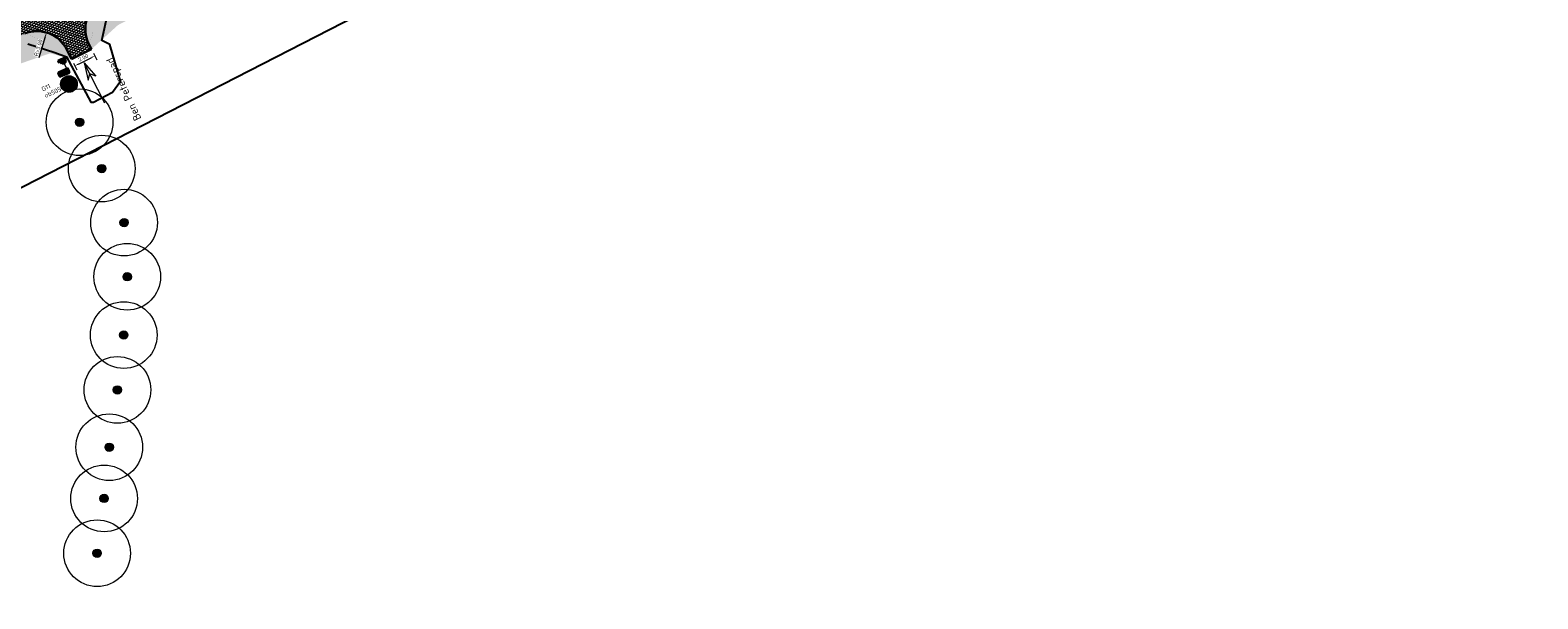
# Model space of a CAD drawing. Header units: metres. Extents: x 157685 to 160831, y 403691 to 406312.
# Tile 45 of 134: x 159238 to 159374, y 404289 to 404340. Entities that reach past the tile are written whole.
import ezdxf
from ezdxf.enums import TextEntityAlignment as Align

# ---------------------------------------------------------------- set-up
doc = ezdxf.new("R2010")
doc.units = ezdxf.units.M
doc.header["$PDMODE"] = 35
doc.linetypes.add('VW-1-3_STREEP', pattern=[4, 1, -3])
doc.linetypes.add('VW-30-270_STREEP', pattern=[3, 0.3, -2.7])
doc.layers.get('Defpoints').update_dxf_attribs({"color": 171})
for name, color, linetype, lineweight in [('B-WE-GR-BOOM-S', 90, 'Continuous', 25), ('B-WE-OG-TOPOGRAFIE-T35', 7, 'Continuous', 35), ('B-WE-OG-TOPOGRAFIE_INRIT-G', 10, 'Continuous', 18), ('N-WE-GR-GRAS-A', 62, 'Continuous', 18), ('N-WE-IE-AANPIJLING-G', 7, 'Continuous', 18), ('N-WE-IE-MEUBILAIR_WEGMEUBILAIR-S', 7, 'Continuous', 25), ('N-WE-VH-GESLOTENVERHARDING_ASFALT-A-200', 253, 'Continuous', 18), ('N-WE-VH-HALFVERHARDING_GESTABILISEERD GRAS-A-200', 190, 'Continuous', 18), ('N-WE-VH-KANTVERHARDING-G', 7, 'Continuous', 30), ('N-WE-VH-M', 7, 'Continuous', 18), ('N-WE-VH-VERHARDING_ASFALT-A', 252, 'Continuous', 18), ('N-WE-VW-MARKERING_LANGS_STREEP_13_010-G', 7, 'VW-1-3_STREEP', 13), ('N-WE-VW-MARKERING_LANGS_STREEP_30270_010-G', 7, 'VW-30-270_STREEP', 13), ('N-WE-VW-MARKERING_LANGS_STREEP_DOORGETROKKEN_010-G', 7, 'Continuous', 13), ('N-WE-VW-VERKEERSTEKEN_BORD-S', 1, 'Continuous', 25), ('N-WE-VW-VERKEERSTEKEN_BORD_G-S-500', 7, 'Continuous', 25), ('N-WE-VW-VERKEERSTEKEN_BORD_ONDERBORD-S-500', 7, 'Continuous', 25)]:
    doc.layers.add(name, color=color, linetype=linetype, lineweight=lineweight)
doc.styles.add('NLCS-ISO', font='NLCS-ISO.TTF')
doc.styles.add('NLCS-ISO-M200-T18', font='NLCS-ISO.TTF', dxfattribs={"height": 0.36})
doc.styles.add('NLCS-ISO-M200-T35', font='NLCS-ISO.TTF', dxfattribs={"height": 0.7})
doc.dimstyles.new('NLCS-M200-T18-PIJL_L2_H2', dxfattribs={"dimscale": 0.2, "dimtxt": 0.36, "dimasz": 1.8, "dimexe": 2, "dimexo": 2, "dimgap": 0.7, "dimtad": 1, "dimzin": 0, "dimdsep": 46, "dimtxsty": 'NLCS-ISO-M200-T18', "dimcen": 0, "dimdle": 2, "dimclrd": 256, "dimclre": 256, "dimclrt": 256, "dimazin": 0, "dimtfac": 1, "dimtofl": 0, "dimtmove": 0, "dimatfit": 3, "dimfxl": 2, "dimfxlon": 1, "dimtfill": 1, "dimtfillclr": 256, "dimtolj": 1, "dimtzin": 0, "dimlwd": -1, "dimlwe": -1, "dimarcsym": 0})
pattern_1 = [(0, (0, 0), (1, 1), [0.12, -0.8]), (45, (0.4, 0.2), (-0.113137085, 1.8667619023), [0.12, -0.8]), (30, (0.08, 0.12), (0.2274613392, 1.2860254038), [0.12, -0.8]), (15, (0.32, 0.48), (0.3856270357, 0.724494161), [0.12, -0.8]), (135, (0.16, 2), (-0.02828427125, -0.6505382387), [0.12, -0.8]), (150, (1.2, 0.4), (0.2156921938, -0.5864101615), [0.12, -0.8]), (165, (0.24, 0.04), (0.1434520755, -0.7010146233), [0.12, -0.8]), (85, (0.4, 0.4), (-0.8726773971, 1.0400164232), [0.12, -0.8]), (100, (0, 0), (-1.1121176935, 0.7787131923), [0.12, -0.8])]

# ---------------------------------------------------------------- blocks, each defined once
blk = doc.blocks.new('N-SVW-VERKEERSTEKEN_BORD_G11-SO')
at = {"true_color": 0x007dc8}
h = blk.add_hatch(color=152, dxfattribs=at)
h.dxf.hatch_style = 1
h.paths.add_polyline_path([(-2.68, 2.33), (-2.83, 2.46, 0.180494), (-3.75, 0, 0.414214), (0, -3.75), (0, -3.55, -0.414214), (-3.55, 0, -0.180494)])
at = {"true_color": 0xffffff}
h = blk.add_hatch(color=7, dxfattribs=at)
h.dxf.hatch_style = 1
h.paths.add_polyline_path([(-3.35, 0, -0.180494), (-2.53, 2.19), (-2.68, 2.33, 0.180494), (-3.55, 0, 0.414214), (0, -3.55), (0, -3.35, -0.414214)])
at = {"true_color": 0x007dc8}
h = blk.add_hatch(color=152, dxfattribs=at)
h.dxf.hatch_style = 1
h.paths.add_polyline_path([(3.35, 0, 1), (-3.35, 0, 1)])
h.paths.add_polyline_path([(0.12, -0.62), (-1.14, 0.77), (-1.25, 0.45, -0.427471), (-0.78, -1.01, -0.4733), (-2.38, -1.32, -0.794265), (-1.45, 0.53), (-1.08, 1.61, -0.334348), (-0.72, 1.88), (-0.4, 1.88), (-0.4, 1.66), (-0.68, 1.66, 0.345861), (-0.85, 1.55), (-0.98, 1.22), (0.85, 1.22), (0.95, 1.44), (0.64, 1.44, -1), (0.64, 1.66), (1.45, 1.66), (1.45, 1.44), (1.19, 1.44), (1.02, 1.05), (1.31, 0.48, -0.318009), (2.5, 0.17, -0.476174), (2.19, -1.44, -0.529348), (0.62, -0.62)], flags=16)
h.paths.add_polyline_path([(0.15, -0.32), (-1.04, 1), (0.75, 1)], flags=0)
h.paths.add_polyline_path([(0.35, -0.39), (0.9, 0.8), (1.11, 0.39, 0.234167), (0.62, -0.39)], flags=0)
h.paths.add_polyline_path([(-1.17, -1.15, -0.632638), (-2.54, -0.5, -0.479903), (-1.53, 0.31), (-1.81, -0.47, 1.053204), (-1.6, -0.54), (-1.33, 0.24, -0.542254)], flags=0)
h.paths.add_polyline_path([(0.85, -0.62), (1.7, -0.62, 0.566151), (1.79, -0.46), (1.41, 0.28, -0.564261), (2.51, -0.63, -0.396488), (1.6, -1.34, -0.350134)], flags=0)
h.paths.add_polyline_path([(0.85, -0.39, -0.216058), (1.22, 0.18), (1.52, -0.39)], flags=0)
h = blk.add_hatch(color=152, dxfattribs=at)
h.dxf.hatch_style = 1
h.paths.add_polyline_path([(3.36, 1.15), (3.55, 1.22, 0.577878), (-2.83, 2.46), (-2.68, 2.33, -0.577878)])
at = {"true_color": 0xffffff}
h = blk.add_hatch(color=7, dxfattribs=at)
h.dxf.hatch_style = 1
h.paths.add_polyline_path([(1.02, 1.05), (1.19, 1.44), (1.45, 1.44), (1.45, 1.66), (0.64, 1.66, 1), (0.64, 1.44), (0.95, 1.44), (0.85, 1.22), (-0.98, 1.22), (-0.85, 1.55, -0.345861), (-0.68, 1.66), (-0.4, 1.66), (-0.4, 1.88), (-0.72, 1.88, 0.334348), (-1.08, 1.61), (-1.45, 0.53, 0.794265), (-2.38, -1.32, 0.4733), (-0.78, -1.01, 0.427471), (-1.25, 0.45), (-1.14, 0.77), (0.12, -0.62), (0.62, -0.62, 0.529348), (2.19, -1.44, 0.476174), (2.5, 0.17, 0.318009), (1.31, 0.48)])
h.paths.add_polyline_path([(-1.04, 1), (0.75, 1), (0.15, -0.32)], flags=16)
h.paths.add_polyline_path([(-1.33, 0.24, -0.542254), (-1.17, -1.15, -0.632638), (-2.54, -0.5, -0.479903), (-1.53, 0.31), (-1.81, -0.47, 1.053204), (-1.6, -0.54)], flags=16)
h.paths.add_polyline_path([(0.9, 0.8), (1.11, 0.39, 0.234167), (0.62, -0.39), (0.35, -0.39)], flags=16)
h.paths.add_polyline_path([(1.22, 0.18), (1.52, -0.39), (0.85, -0.39, -0.216058)], flags=16)
h.paths.add_polyline_path([(0.85, -0.62), (1.7, -0.62, 0.566151), (1.79, -0.46), (1.41, 0.28, -0.564261), (2.51, -0.63, -0.396488), (1.6, -1.34, -0.350134)], flags=16)
h = blk.add_hatch(color=7, dxfattribs=at)
h.dxf.hatch_style = 1
h.paths.add_polyline_path([(-2.68, 2.33), (-2.53, 2.19, -0.577878), (3.17, 1.09), (3.36, 1.15, 0.577878)])
at = {"true_color": 0x007dc8}
h = blk.add_hatch(color=152, dxfattribs=at)
h.dxf.hatch_style = 1
h.paths.add_polyline_path([(-1.33, 0.24), (-1.6, -0.54, -1.053204), (-1.81, -0.47), (-1.53, 0.31, 0.479903), (-2.54, -0.5, 0.632638), (-1.17, -1.15, 0.542254)])
h = blk.add_hatch(color=152, dxfattribs=at)
h.dxf.hatch_style = 1
h.paths.add_polyline_path([(0.75, 1), (-1.04, 1), (0.15, -0.32)])
h = blk.add_hatch(color=152, dxfattribs=at)
h.dxf.hatch_style = 1
h.paths.add_polyline_path([(3.75, 0, 0.083022), (3.55, 1.22), (3.36, 1.15, -0.083022), (3.55, 0, -0.414214), (0, -3.55), (0, -3.75, 0.414214)])
at = {"true_color": 0xffffff}
h = blk.add_hatch(color=7, dxfattribs=at)
h.dxf.hatch_style = 1
h.paths.add_polyline_path([(3.36, 1.15), (3.17, 1.09, -0.083022), (3.35, 0, -0.414214), (0, -3.35), (0, -3.55, 0.414214), (3.55, 0, 0.083022)])
at = {"true_color": 0x007dc8}
h = blk.add_hatch(color=152, dxfattribs=at)
h.dxf.hatch_style = 1
h.paths.add_polyline_path([(1.11, 0.39), (0.9, 0.8), (0.35, -0.39), (0.62, -0.39, -0.234167)])
h = blk.add_hatch(color=152, dxfattribs=at)
h.dxf.hatch_style = 1
h.paths.add_polyline_path([(2.51, -0.63, 0.564261), (1.41, 0.28), (1.79, -0.46, -0.566151), (1.7, -0.62), (0.85, -0.62, 0.350134), (1.6, -1.34, 0.396488)])
h = blk.add_hatch(color=152, dxfattribs=at)
h.dxf.hatch_style = 1
h.paths.add_polyline_path([(1.22, 0.18, 0.216058), (0.85, -0.39), (1.52, -0.39)])
at = {"color": 7, "lineweight": 0, "true_color": 0xffffff}
for points in [[(1.02, 1.05), (1.19, 1.44), (1.45, 1.44), (1.45, 1.66), (0.64, 1.66, 1), (0.64, 1.44), (0.95, 1.44), (0.85, 1.22), (-0.98, 1.22), (-0.85, 1.55, -0.345861), (-0.68, 1.66), (-0.4, 1.66), (-0.4, 1.88), (-0.72, 1.88, 0.334348), (-1.08, 1.61), (-1.45, 0.53, 0.794265), (-2.38, -1.32, 0.4733), (-0.78, -1.01, 0.427471), (-1.25, 0.45), (-1.14, 0.77), (0.12, -0.62), (0.62, -0.62, 0.529348), (2.19, -1.44, 0.476174), (2.5, 0.17, 0.318009), (1.31, 0.48)], [(-1.33, 0.24, -0.542254), (-1.17, -1.15, -0.632638), (-2.54, -0.5, -0.479903), (-1.53, 0.31), (-1.81, -0.47, 1.053204), (-1.6, -0.54)], [(0.9, 0.8), (0.35, -0.39), (0.62, -0.39, -0.234167), (1.11, 0.39)], [(1.41, 0.28, -0.564261), (2.51, -0.63, -0.396488), (1.6, -1.34, -0.350134), (0.85, -0.62), (1.7, -0.62, 0.566151), (1.79, -0.46)], [(1.52, -0.39), (1.22, 0.18, 0.216058), (0.85, -0.39)]]:
    blk.add_lwpolyline(points, format="xyb", close=True, dxfattribs=at)
blk.add_lwpolyline([(0.75, 1), (-1.04, 1), (0.15, -0.32)], close=True, dxfattribs=at)
at = {"color": 152, "lineweight": 0, "true_color": 0x007dc8}
blk.add_circle((0, 0), 3.75, dxfattribs=at)
at = {"color": 7, "lineweight": 0, "true_color": 0xffffff}
for radius in [3.55, 3.35]:
    blk.add_circle((0, 0), radius, dxfattribs=at)
blk = doc.blocks.new('N-SVW-VERKEERSTEKEN_BORD_ONDERBORD_OB505-SO')
at = {"true_color": 0xffffff}
h = blk.add_hatch(color=7, dxfattribs=at)
h.dxf.hatch_style = 1
edge = h.paths.add_edge_path()
edge.add_line((-2.75, 0.52), (-2.75, -0.52))
edge.add_arc((-2.02, -0.52), 0.726, 180, 270)
edge.add_line((-2.02, -1.25), (2.02, -1.25))
edge.add_arc((2.02, -0.52), 0.726, 270, 360)
edge.add_line((2.75, -0.52), (2.75, 0.52))
edge.add_arc((2.02, 0.52), 0.726, 360, 450)
edge.add_line((2.02, 1.25), (-2.02, 1.25))
edge.add_arc((-2.02, 0.52), 0.726, 450, 540)
at = {"true_color": 0x191919}
h = blk.add_hatch(color=250, dxfattribs=at)
h.dxf.hatch_style = 1
edge = h.paths.add_edge_path()
edge.add_arc((-1.3, -1.04), 0.0706, 574.6849, 685.44885)
edge.add_line((-1.24, -1.08), (-0.61, -0.17))
edge.add_arc((-0.67, -0.13), 0.069, 325.38198, 466.98044)
edge.add_line((-0.69, -0.07), (-1.12, -0.17))
edge.add_line((-1.12, -0.17), (-1.12, 1.11))
edge.add_line((-1.12, 1.11), (-1.47, 1.11))
edge.add_line((-1.47, 1.11), (-1.47, -0.17))
edge.add_line((-1.47, -0.17), (-1.9, -0.07))
edge.add_arc((-1.92, -0.13), 0.0707, 436.79448, 570.84763)
edge.add_line((-1.98, -0.17), (-1.35, -1.08))
h = blk.add_hatch(color=250, dxfattribs=at)
h.dxf.hatch_style = 1
edge = h.paths.add_edge_path()
edge.add_arc((1.3, 1.04), 0.0706, 34.55115, 145.3151, ccw=False)
edge.add_line((1.35, 1.08), (1.98, 0.17))
edge.add_arc((1.92, 0.13), 0.069, 253.01956, 394.61802, ccw=False)
edge.add_line((1.9, 0.07), (1.47, 0.17))
edge.add_line((1.47, 0.17), (1.47, -1.11))
edge.add_line((1.47, -1.11), (1.12, -1.11))
edge.add_line((1.12, -1.11), (1.12, 0.17))
edge.add_line((1.12, 0.17), (0.69, 0.07))
edge.add_arc((0.67, 0.13), 0.0707, 149.15237, 283.20552, ccw=False)
edge.add_line((0.61, 0.17), (1.24, 1.08))
at = {"color": 250, "lineweight": 0, "true_color": 0x191919}
for points in [[(-2.75, 0.52), (-2.75, -0.52, 0.414214), (-2.02, -1.25), (2.02, -1.25, 0.414214), (2.75, -0.52), (2.75, 0.52, 0.414214), (2.02, 1.25), (-2.02, 1.25, 0.414214)], [(-1.47, 1.11), (-1.47, -0.17), (-1.9, -0.07, 0.662219), (-1.98, -0.17), (-1.35, -1.08, 0.524067), (-1.24, -1.08), (-0.61, -0.17, 0.710653), (-0.69, -0.07), (-1.12, -0.17), (-1.12, 1.11)], [(1.12, -1.11), (1.12, 0.17), (0.69, 0.07, -0.662219), (0.61, 0.17), (1.24, 1.08, -0.524067), (1.35, 1.08), (1.98, 0.17, -0.710653), (1.9, 0.07), (1.47, 0.17), (1.47, -1.11)]]:
    blk.add_lwpolyline(points, format="xyb", close=True, dxfattribs=at)
blk = doc.blocks.new('inrit')
at = {"linetype": 'Continuous'}
for p, q in [((0, 0), (4.06, 0)), ((4.06, 0), (2.53, 0.38)), ((2.53, 0.38), (2.97, 0)), ((4.06, 0), (2.53, -0.38)), ((2.53, -0.38), (2.97, 0))]:
    blk.add_line(p, q, dxfattribs=at)
blk = doc.blocks.new('verkeersbord richting')
h = blk.add_hatch(color=256)
edge = h.paths.add_edge_path()
edge.add_arc((0, 0), 0.714, -540, -180)
h.paths.add_polyline_path([(-2.14, 1.43), (-2.14, 0.71), (2.14, 0.71), (2.14, 1.43)])
blk.add_lwpolyline([(-2.14, 1.43), (-2.14, 0.71), (2.14, 0.71), (2.14, 1.43)], close=True)
blk.add_circle((0, 0), 0.714)
blk = doc.blocks.new('SIE-WEG_VERKEERSBORD_PAAL-SO')
blk.add_line((-0.3, 0), (0.3, 0))
for radius in [0.2, 0.0745]:
    blk.add_circle((0, 0), radius)
at = {"style": 'NLCS-ISO'}
blk.add_attdef('VERKEERSBORD', (0.2, 0.2), '', height=0.4, dxfattribs=at)
blk = doc.blocks.new('*D826')
at = {"layer": 'N-WE-VH-M', "transparency": 16777216}
for p, q in [((159243.65, 404337.69), (159243.95, 404337.09)), ((159241.86, 404336.8), (159242.16, 404336.19)), ((159242.31, 404336.71), (159243.45, 404337.28))]:
    blk.add_line(p, q, dxfattribs=at)
for points in [[(159242.28, 404336.77), (159242.33, 404336.66), (159241.98, 404336.55)], [(159243.43, 404337.34), (159243.48, 404337.23), (159243.78, 404337.44)]]:
    blk.add_solid(points, dxfattribs=at)
at = {"layer": 'N-WE-VH-M', "transparency": 16777216, "insert": (159242.74, 404337.28), "char_height": 0.36, "attachment_point": 5, "rotation": 26.4701, "style": 'NLCS-ISO-M200-T18', "bg_fill": 3, "box_fill_scale": 1.1, "bg_fill_color": 256, "bg_fill_true_color": 13158600, "bg_fill_transparency": 0}
blk.add_mtext('\\A1;2.00', dxfattribs=at)
at = {"layer": 'Defpoints', "color": 0, "transparency": 16777216}
for p in [(159243.48, 404338.04), (159241.69, 404337.15), (159243.78, 404337.44)]:
    blk.add_point(p, dxfattribs=at)
blk = doc.blocks.new('*D830')
at = {"layer": 'N-WE-VH-M', "transparency": 16777216}
blk.add_line((159238.76, 404337.3), (159239.33, 404339.19), dxfattribs=at)
at = {"layer": 'N-WE-VH-M', "transparency": 16777216, "insert": (159238.69, 404338.17), "char_height": 0.36, "attachment_point": 5, "rotation": 73.3056, "style": 'NLCS-ISO-M200-T18', "bg_fill": 3, "box_fill_scale": 1.1, "bg_fill_color": 256, "bg_fill_true_color": 13158600, "bg_fill_transparency": 0}
blk.add_mtext('\\A1;R=3.00', dxfattribs=at)
at = {"layer": 'Defpoints', "color": 0, "transparency": 16777216}
for p in [(159239.43, 404339.54), (159238.57, 404336.66)]:
    blk.add_point(p, dxfattribs=at)
at = {"layer": 'N-WE-VH-M', "transparency": 16777216}
blk.add_solid([(159239.27, 404339.21), (159239.38, 404339.18), (159239.43, 404339.54)], dxfattribs=at)
blk = doc.blocks.new('SGR-BOOM_GBKN-SO')
at = {"linetype": 'ByBlock', "lineweight": 18}
h = blk.add_hatch(color=0, dxfattribs=at)
h.dxf.hatch_style = 1
edge = h.paths.add_edge_path()
edge.add_arc((0, 0), 0.25, 0, 360)
at = {"color": 0, "linetype": 'ByBlock', "lineweight": 18}
for radius in [2, 0.25]:
    blk.add_circle((0, 0), radius, dxfattribs=at)
at = {"color": 0, "linetype": 'ByBlock', "lineweight": 18, "style": 'NLCS-ISO'}
blk.add_attdef('SOORT', (2.5, 0), '', height=1.5, dxfattribs=at)

msp = doc.modelspace()

# ---------------------------------------------------------------- hatches: boundary and pattern name
at = {"layer": 'N-WE-GR-GRAS-A'}
h = msp.add_hatch(dxfattribs=at)
h.set_pattern_fill('AGR-GRAS_01-SO', color=256, scale=0.04, pattern_type=2)
h.set_pattern_definition(pattern_1)
edge = h.paths.add_edge_path()
edge.add_line((159486.098, 404559.604), (159489.288, 404563.595))
edge.add_line((159489.288, 404563.595), (159488.958, 404566.748))
edge.add_line((159488.958, 404566.748), (159488.432, 404567.169))
edge.add_line((159488.432, 404567.169), (159486.506, 404565.401))
edge.add_line((159486.506, 404565.401), (159484.934, 404563.096))
edge.add_line((159484.934, 404563.096), (159477.075, 404553.224))
edge.add_line((159477.075, 404553.224), (159455.825, 404526.936))
edge.add_line((159455.825, 404526.936), (159443.059, 404512.008))
edge.add_line((159443.059, 404512.008), (159433.762, 404501.283))
edge.add_line((159433.762, 404501.283), (159415.769, 404480.974))
edge.add_line((159415.769, 404480.974), (159403.496, 404467.695))
edge.add_line((159403.496, 404467.695), (159387.043, 404450.276))
edge.add_line((159387.043, 404450.276), (159373.784, 404436.121))
edge.add_line((159373.784, 404436.121), (159366.096, 404428.131))
edge.add_line((159366.096, 404428.131), (159359.25, 404421.795))
edge.add_line((159359.25, 404421.795), (159355.801, 404419.167))
edge.add_line((159355.801, 404419.167), (159352.68, 404417.098))
edge.add_line((159352.68, 404417.098), (159350.868, 404416.587))
edge.add_line((159350.868, 404416.587), (159349.917, 404416.656))
edge.add_line((159349.917, 404416.656), (159349.766, 404416.824))
edge.add_line((159349.766, 404416.824), (159349.405, 404417.398))
edge.add_line((159349.405, 404417.398), (159349.351, 404417.881))
edge.add_line((159349.351, 404417.881), (159343.21, 404414.61))
edge.add_line((159343.21, 404414.61), (159337.3, 404408.5))
edge.add_line((159337.3, 404408.5), (159326.422, 404403.247))
edge.add_line((159326.422, 404403.247), (159327.018, 404402.011))
edge.add_line((159327.018, 404402.011), (159324.445, 404400.736))
edge.add_line((159324.445, 404400.736), (159308.778, 404392.981))
edge.add_line((159308.778, 404392.981), (159290.525, 404383.947))
edge.add_line((159290.525, 404383.947), (159289.307, 404386.409))
edge.add_line((159289.307, 404386.409), (159284.765, 404383.811))
edge.add_line((159284.765, 404383.811), (159284.817, 404383.72))
edge.add_line((159284.817, 404383.72), (159285.919, 404381.793))
edge.add_line((159285.919, 404381.793), (159276.665, 404376.505))
edge.add_line((159276.665, 404376.505), (159275.513, 404378.52))
edge.add_line((159275.513, 404378.52), (159271.19, 404376.593))
edge.add_line((159271.19, 404376.593), (159272.941, 404374.175))
edge.add_line((159272.941, 404374.175), (159260.6, 404367.222))
edge.add_line((159260.6, 404367.222), (159251.163, 404362.441))
edge.add_line((159251.163, 404362.441), (159239.791, 404356.916))
edge.add_line((159239.791, 404356.916), (159232.37, 404353.34))
edge.add_line((159232.37, 404353.34), (159227.51, 404351.589))
edge.add_line((159227.51, 404351.589), (159220.223, 404348.964))
edge.add_line((159220.223, 404348.964), (159211.669, 404345.882))
edge.add_line((159211.669, 404345.882), (159209.322, 404345.162))
edge.add_line((159209.322, 404345.162), (159195.779, 404341.212))
edge.add_line((159195.779, 404341.212), (159186.742, 404338.577))
edge.add_line((159186.742, 404338.577), (159182.246, 404337.266))
edge.add_line((159182.246, 404337.266), (159176.485, 404336.512))
edge.add_line((159176.485, 404336.512), (159172.886, 404336.249))
edge.add_line((159172.886, 404336.249), (159167.721, 404336.148))
edge.add_line((159167.721, 404336.148), (159163.338, 404336.317))
edge.add_line((159163.338, 404336.317), (159160.893, 404336.513))
edge.add_line((159160.893, 404336.513), (159157.882, 404336.856))
edge.add_line((159157.882, 404336.856), (159154.556, 404337.367))
edge.add_line((159154.556, 404337.367), (159150.716, 404338.132))
edge.add_line((159150.716, 404338.132), (159150.967, 404339.634))
edge.add_line((159150.967, 404339.634), (159146.675, 404341.561))
edge.add_line((159146.675, 404341.561), (159145.643, 404339.641))
edge.add_line((159145.643, 404339.641), (159135.045, 404343.081))
edge.add_line((159135.045, 404343.081), (159121.019, 404347.633))
edge.add_line((159121.019, 404347.633), (159104.62, 404353.009))
edge.add_line((159104.62, 404353.009), (159078.836, 404361.539))
edge.add_line((159078.836, 404361.539), (159065.386, 404366.027))
edge.add_line((159065.386, 404366.027), (159066.283, 404368.19))
edge.add_line((159066.283, 404368.19), (159061.087, 404370.067))
edge.add_line((159061.087, 404370.067), (159060.435, 404368.22))
edge.add_line((159060.435, 404368.22), (159052.847, 404370.648))
edge.add_line((159052.847, 404370.648), (159037.53, 404375.549))
edge.add_line((159037.53, 404375.549), (159036.77, 404377.3))
edge.add_line((159036.77, 404377.3), (159035.894, 404374.655))
edge.add_line((159035.894, 404374.655), (159036.497, 404373.455))
edge.add_line((159036.497, 404373.455), (159141.165, 404338.777))
edge.add_arc((159168.463, 404421.173), 86.8, 251.66952, 286.95703)
edge.add_line((159193.779, 404338.147), (159205.379, 404341.684))
edge.add_arc((159133.399, 404577.754), 246.8, 286.95703, 297.12313)
edge.add_line((159245.916, 404358.095), (159333.7, 404403.061))
edge.add_arc((159259.934, 404547.067), 161.8, 297.12313, 316.74319)
edge.add_line((159377.772, 404436.191), (159378.875, 404437.364))
edge.add_line((159378.875, 404437.364), (159378.948, 404437.295))
edge.add_line((159378.948, 404437.295), (159393.863, 404453.147))
edge.add_arc((158121.615, 405650.244), 1746.9, 316.743186, 319.890726)
edge.add_line((159457.674, 404524.808), (159457.597, 404524.873))
edge.add_arc((158121.615, 405650.244), 1746.8, 319.890726, 321.364428)
h = msp.add_hatch(dxfattribs=at)
h.set_pattern_fill('AGR-GRAS_01-SO', color=256, scale=0.04, pattern_type=2)
h.set_pattern_definition(pattern_1)
h.paths.add_polyline_path([(159253.533, 404344.156), (159259.463, 404347.173), (159265.754, 404350.712), (159267.563, 404350.422), (159268.474, 404356.841), (159268.2, 404357.375, 0.0729218), (159261.086, 404352.36, -0.0732169), (159253.106, 404346.742), (159249.033, 404344.687, -0.0080971), (159244.661, 404342.57, 0.4245911), (159243.25, 404338.49), (159243.476, 404338.045), (159245.857, 404340.209)])
h.paths.add_polyline_path([(159228.247, 404333.68), (159236.465, 404336.534), (159239.749, 404337.674), (159241.685, 404337.153), (159241.244, 404338.023, 0.3887559), (159237.45, 404339.447, -0.0210577), (159225.545, 404335.232), (159184.419, 404322.589), (159186.36, 404320.048), (159187.711, 404321.228), (159195.14, 404323.467), (159204.16, 404326.186), (159209.743, 404327.869), (159214.262, 404329.232), (159221.321, 404331.359)])
edge = h.paths.add_edge_path()
edge.add_line((159453.445, 404495.147), (159451.209, 404497.081))
edge.add_arc((158612.82, 405209.193), 1100, 316.136056, 319.656067, ccw=False)
edge.add_line((159405.906, 404446.95), (159372.03, 404411.704))
edge.add_arc((159321.561, 404460.21), 70, 292.17364, 316.13606, ccw=False)
edge.add_line((159347.98, 404395.387), (159345.914, 404394.545))
edge.add_line((159345.914, 404394.545), (159346.042, 404393.777))
edge.add_line((159346.042, 404393.777), (159351.07, 404395.806))
edge.add_line((159351.07, 404395.806), (159353.704, 404393.907))
edge.add_line((159353.704, 404393.907), (159360.07, 404392.25))
edge.add_line((159360.07, 404392.25), (159365.037, 404399.155))
edge.add_line((159365.037, 404399.155), (159366.626, 404398.012))
edge.add_line((159366.626, 404398.012), (159368.748, 404401.274))
edge.add_line((159368.748, 404401.274), (159366.86, 404403.08))
edge.add_line((159366.86, 404403.08), (159371.951, 404408.411))
edge.add_line((159371.951, 404408.411), (159381.978, 404418.912))
edge.add_line((159381.978, 404418.912), (159401.342, 404439.191))
edge.add_line((159401.342, 404439.191), (159412.236, 404450.599))
edge.add_line((159412.236, 404450.599), (159421.204, 404460.112))
edge.add_line((159421.204, 404460.112), (159430.923, 404471.016))
edge.add_line((159430.923, 404471.016), (159440.227, 404481.453))
edge.add_line((159440.227, 404481.453), (159451.41, 404494))
edge.add_line((159451.41, 404494), (159453.445, 404495.147))
h = msp.add_hatch(dxfattribs=at)
h.set_pattern_fill('AGR-GRAS_01-SO', color=256, scale=0.04, pattern_type=2)
h.set_pattern_definition(pattern_1)
edge = h.paths.add_edge_path()
edge.add_line((159237.655, 404343.312), (159236.65, 404345.522))
edge.add_line((159236.65, 404345.522), (159235.85, 404346.207))
edge.add_arc((159294.441, 404196.145), 161.094, 111.32778, 114.43255)
edge.add_arc((159114.134, 404630.282), 309.128, 285.78298, 291.57541, ccw=False)
edge.add_line((159198.215, 404332.809), (159198.397, 404330.548))
edge.add_arc((156967.095, 411615.197), 7618.715, 287.0299269, 287.2576838)
edge.add_arc((159181.471, 404478.61), 146.5, 288.2446, 292.55113)
edge = h.paths.add_edge_path()
edge.add_line((159240.51, 404347.277), (159241.547, 404344.995))
edge.add_arc((159181.471, 404478.61), 146.5, 294.20973, 296.77016)
edge.add_line((159247.456, 404347.812), (159251.53, 404349.867))
edge.add_arc((159238.017, 404376.652), 30, 296.77016, 309.04125)
edge.add_line((159256.914, 404353.351), (159256.221, 404356.183))
edge.add_line((159256.221, 404356.183), (159248.834, 404352.398))
edge.add_arc((159133.396, 404577.759), 253.206, 295.00551, 297.12307, ccw=False)
edge.add_line((159240.428, 404348.287), (159240.51, 404347.277))
at = {"layer": 'N-WE-VH-GESLOTENVERHARDING_ASFALT-A-200', "true_color": 0xcf7363}
h = msp.add_hatch(dxfattribs=at)
h.set_pattern_fill('AVH-ASFALT-SO', color=23, scale=0.2, angle=90, pattern_type=2)
h.set_pattern_definition([(162.003315, (158890.04187, 404357.82602), (-0.061792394, -0.19021488), []), (222.003315, (158890.04187, 404357.82602), (0.13383472, -0.14862122), [])])
edge = h.paths.add_edge_path()
edge.add_line((159253.106, 404346.742), (159251.53, 404349.867))
edge.add_line((159251.53, 404349.867), (159247.456, 404347.812))
edge.add_arc((159181.471, 404478.61), 146.5, 287.08726, 296.77016, ccw=False)
edge.add_line((159224.517, 404338.577), (159183.351, 404325.923))
edge.add_arc((159166.75, 404379.929), 56.5, 251.76502, 287.08726, ccw=False)
edge.add_line((159149.07, 404326.266), (159006.927, 404373.097))
edge.add_arc((158977.67, 404284.292), 93.5, 71.76502, 102.00331)
edge.add_line((158958.225, 404375.748), (158896.134, 404362.546))
edge.add_line((158896.134, 404362.546), (158896.09, 404358.959))
edge.add_line((158896.09, 404358.959), (158958.953, 404372.324))
edge.add_arc((158977.67, 404284.292), 90, 71.76502, 102.00331, ccw=False)
edge.add_line((159005.832, 404369.772), (159147.975, 404322.942))
edge.add_arc((159166.75, 404379.929), 60, 251.76502, 287.08726)
edge.add_line((159184.38, 404322.577), (159225.545, 404335.232))
edge.add_arc((159181.471, 404478.61), 150, 287.08726, 291.91262)
edge.add_arc((159238.569, 404336.664), 3, 26.93708, 111.91262, ccw=False)
edge.add_line((159241.244, 404338.023), (159241.685, 404337.153))
edge.add_line((159241.685, 404337.153), (159243.476, 404338.045))
edge.add_line((159243.476, 404338.045), (159243.25, 404338.49))
edge.add_arc((159245.924, 404339.849), 3, 114.91449, 206.93708, ccw=False)
edge.add_arc((159181.471, 404478.61), 150, 294.91449, 296.77016)
edge.add_line((159249.033, 404344.687), (159253.106, 404346.742))
edge = h.paths.add_edge_path()
edge.add_line((159369.507, 404414.129), (159372.03, 404411.704))
edge.add_line((159372.03, 404411.704), (159405.906, 404446.95))
edge.add_arc((158612.82, 405209.193), 1100, 316.136056, 320.307048)
edge.add_line((159459.246, 404506.653), (159509.125, 404566.747))
edge.add_arc((159085.912, 404918.017), 550, 320.30705, 331.31389)
edge.add_line((159568.406, 404654.011), (159565.031, 404655.135))
edge.add_arc((159085.912, 404918.017), 546.5, 320.30705, 331.24746, ccw=False)
edge.add_line((159506.431, 404568.982), (159456.553, 404508.888))
edge.add_arc((158612.82, 405209.193), 1096.5, 316.136056, 320.307048, ccw=False)
edge.add_line((159403.383, 404449.375), (159369.507, 404414.129))
at = {"layer": 'N-WE-VH-HALFVERHARDING_GESTABILISEERD GRAS-A-200'}
h = msp.add_hatch(dxfattribs=at)
h.set_pattern_fill('AVH-GRAS_GESTABILISEERD-SO', color=256, scale=0.2, pattern_type=2)
h.set_pattern_definition([(0, (0, 0), (0.1875, 0.1875), [0.1875, -0.1875]), (90, (0.09375, 0.09375), (-0.1875, 0.1875), [0.1875, -0.1875])])
edge = h.paths.add_edge_path()
edge.add_line((159246.235, 404357.472), (159332.904, 404401.867))
edge.add_line((159332.904, 404401.867), (159332.912, 404402.657))
edge.add_line((159332.912, 404402.657), (159245.916, 404358.095))
edge.add_arc((159133.399, 404577.754), 246.8, 286.95703, 297.12313, ccw=False)
edge.add_line((159205.379, 404341.684), (159198.922, 404339.715))
edge.add_line((159198.922, 404339.715), (159193.779, 404338.147))
edge.add_arc((159168.463, 404421.173), 86.8, 284.29798, 286.95703, ccw=False)
edge.add_line((159189.9, 404337.062), (159189.864, 404336.33))
edge.add_arc((159168.463, 404421.173), 87.5, 284.1571, 286.95703)
edge.add_line((159193.983, 404337.477), (159199.127, 404339.045))
edge.add_line((159199.127, 404339.045), (159205.583, 404341.014))
edge.add_arc((159133.399, 404577.754), 247.5, 286.95703, 297.12313)
edge = h.paths.add_edge_path()
edge.add_line((159235.93, 404346.242), (159235, 404346.597))
edge.add_arc((159133.399, 404577.754), 252.5, 286.95703, 293.72715, ccw=False)
edge.add_line((159207.041, 404336.232), (159200.585, 404334.263))
edge.add_line((159200.585, 404334.263), (159195.441, 404332.694))
edge.add_arc((159168.463, 404421.173), 92.5, 283.1836, 286.95703, ccw=False)
edge.add_arc((159168.094, 404422.874), 94.241, 279.5039, 283.16636, ccw=False)
edge.add_line((159183.654, 404329.927), (159183.053, 404329.122))
edge.add_arc((159168.463, 404421.173), 93.2, 279.00619, 283.07412)
edge.add_arc((159168.463, 404421.173), 93.2, 283.07412, 286.95703)
edge.add_line((159195.645, 404332.025), (159207.246, 404335.562))
edge.add_arc((159133.396, 404577.759), 253.206, 286.95729, 293.88759)
edge = h.paths.add_edge_path()
edge.add_line((159301.422, 404379.336), (159301.102, 404379.959))
edge.add_line((159301.102, 404379.959), (159248.515, 404353.021))
edge.add_arc((159133.399, 404577.754), 252.5, 295.16635, 297.12313, ccw=False)
edge.add_line((159240.774, 404349.222), (159240.428, 404348.287))
edge.add_arc((159133.396, 404577.759), 253.206, 295.00551, 297.12307)
edge.add_line((159248.834, 404352.398), (159301.422, 404379.336))
h.paths.add_polyline_path([(159306.656, 404382.804), (159306.975, 404382.181), (159332.841, 404395.43), (159332.849, 404396.221)])
at = {"layer": 'N-WE-VH-VERHARDING_ASFALT-A'}
h = msp.add_hatch(dxfattribs=at)
h.set_pattern_fill('AVH-ASFALT', color=256, scale=0.2, angle=90, pattern_type=2)
h.set_pattern_definition([(355.606926, (158844.5507, 404349.5947), (0.0153197, 0.1994124), []), (55.606926, (158844.5507, 404349.5947), (-0.16503636, 0.11297345), [])])
h.paths.add_polyline_path([(159005.394, 404383.022, 0.0891812), (158976.49, 404387.155, 0.0434375), (158962.29, 404385.404), (158896.245, 404371.362), (158896.181, 404366.237), (158963.33, 404380.514, -0.1331345), (159003.821, 404378.276), (159139.372, 404333.367, 0.1551992), (159195.441, 404332.694), (159200.585, 404334.263), (159207.041, 404336.232, 0.0443871), (159248.515, 404353.021), (159313.372, 404386.244), (159311.956, 404391.136), (159246.235, 404357.472, -0.0443871), (159205.583, 404341.014), (159199.127, 404339.045), (159193.983, 404337.477, -0.1551992), (159140.945, 404338.113)])

# ---------------------------------------------------------------- linework, layer by layer
at = {"layer": 'Defpoints'}
msp.add_lwpolyline([(159178.567, 404295.612), (159351.212, 404384.054), (159327.542, 404430.26), (159154.897, 404341.818)], close=True, dxfattribs=at)
msp.add_lwpolyline([(159237.733, 404338.537), (159240.176, 404337.753), (159241.217, 404337.365), (159243.432, 404333.267), (159243.66, 404333.268), (159245.376, 404334.166), (159246.074, 404335.152), (159245.13, 404338.47), (159244.408, 404338.814), (159244.977, 404341.42)], dxfattribs=at)
at = {"layer": 'N-WE-IE-AANPIJLING-G', "flags": 128}
msp.add_lwpolyline([(159241.314, 404336.162), (159240.943, 404336.917)], dxfattribs=at)
at = {"layer": 'N-WE-VH-KANTVERHARDING-G'}
for points in [[(159773.681, 404953.519), (159745.961, 404929.463, 0.0430369), (159721.618, 404904.36), (159704.464, 404883.321, 0.0473389), (159620.079, 404757.128), (159566.866, 404658.507, -0.0495331), (159506.431, 404568.982), (159456.553, 404508.888, -0.0182014), (159403.383, 404449.375), (159369.507, 404414.129, -0.1049384), (159346.659, 404398.628), (159321.392, 404388.33, 0.0215996), (159317.193, 404386.403), (159266.471, 404360.422, 0.0716687), (159258.676, 404354.898, -0.0732169), (159251.53, 404349.867), (159247.456, 404347.812, -0.0422748), (159224.517, 404338.577), (159183.351, 404325.923, -0.1553544), (159149.07, 404326.266), (159006.927, 404373.097, 0.1327104)], [(159200.585, 404334.263), (159207.041, 404336.232, 0.0443871), (159248.515, 404353.021), (159336.298, 404397.987, 0.0858184), (159381.923, 404432.285), (159385.661, 404436.257)]]:
    msp.add_lwpolyline(points, format="xyb", dxfattribs=at)
for points in [[(159241.685, 404337.153), (159241.244, 404338.023)], [(159243.476, 404338.045), (159241.685, 404337.153)], [(159243.476, 404338.045), (159243.25, 404338.49)]]:
    msp.add_lwpolyline(points, dxfattribs=at)
for centre, start, end in [((159245.924, 404339.849), 114.91449, 206.93708), ((159238.569, 404336.664), 26.93708, 111.91262)]:
    msp.add_arc(centre, 3, start, end, dxfattribs=at)
at = {"layer": 'N-WE-VW-MARKERING_LANGS_STREEP_13_010-G', "const_width": 0.1, "flags": 128}
msp.add_lwpolyline([(159777.546, 404962.696), (159746.739, 404935.479, 0.0476217), (159708.077, 404894.143), (159692.585, 404874.052, 0.0407886), (159608.589, 404744.521), (159563.693, 404661.108, -0.0451685), (159513.763, 404585.567), (159490.316, 404556.232, -0.0201667), (159397.723, 404449.515), (159385.442, 404436.463), (159381.704, 404432.49, -0.0858184), (159336.162, 404398.254), (159248.378, 404353.289, -0.0442577), (159207.079, 404336.557), (159195.354, 404332.981, -0.1551992), (159139.467, 404333.651), (159003.916, 404378.561, 0.1331345), (158963.268, 404380.807), (158888.773, 404364.968, 0.0594268), (158844.421, 404349.865), (158801.658, 404329.37)], format="xyb", dxfattribs=at)
at = {"layer": 'N-WE-VW-MARKERING_LANGS_STREEP_30270_010-G', "const_width": 0.1, "flags": 128}
msp.add_lwpolyline([(159792.987, 404962.746, -0.0994044), (159785.597, 404958.419), (159783.624, 404957.741, 0.0961174), (159776.447, 404953.601), (159774.345, 404951.778), (159747.108, 404928.141, 0.0430369), (159722.974, 404903.255), (159705.82, 404882.215, 0.0473389), (159621.619, 404756.297), (159568.406, 404657.676, -0.0495331), (159507.778, 404567.864), (159457.899, 404507.77, -0.0182014), (159404.644, 404448.163), (159370.769, 404412.916, -0.1049384), (159347.32, 404397.007), (159322.053, 404386.71, 0.0215996), (159317.991, 404384.846), (159267.269, 404358.864, 0.0716687), (159259.881, 404353.629, -0.0732169), (159252.318, 404348.305), (159248.244, 404346.25, -0.0422748), (159225.031, 404336.904), (159183.865, 404324.25, -0.1553544), (159148.523, 404324.604), (159006.38, 404371.435, 0.1327104), (158958.589, 404374.036), (158889.709, 404359.391, 0.0607831), (158843.489, 404343.512), (158697.828, 404272.731, 0.2964777), (158667.884, 404223.004), (158671.6, 404115.088), (158672.048, 404104.097)], format="xyb", dxfattribs=at)
at = {"layer": 'N-WE-VW-MARKERING_LANGS_STREEP_DOORGETROKKEN_010-G', "const_width": 0.1, "flags": 128}
msp.add_lwpolyline([(159773.78, 404953.405), (159746.059, 404929.35, 0.0430369), (159721.734, 404904.266), (159704.58, 404883.226, 0.0473389), (159620.211, 404757.057), (159566.998, 404658.436, -0.0495331), (159506.547, 404568.886), (159456.668, 404508.792, -0.0182014), (159403.491, 404449.271), (159369.615, 404414.025, -0.1049384), (159346.716, 404398.489), (159321.449, 404388.191, 0.0215996), (159317.262, 404386.27), (159266.54, 404360.288, 0.0716687), (159258.779, 404354.789, -0.0732169), (159251.597, 404349.733), (159247.524, 404347.678, -0.0422748), (159224.561, 404338.434), (159183.395, 404325.78, -0.1553544), (159149.023, 404326.124), (159006.88, 404372.954, 0.1327104)], format="xyb", dxfattribs=at)

# ---------------------------------------------------------------- block references
at = {"layer": 'B-WE-GR-BOOM-S', "xscale": 1.5, "yscale": 1.5, "zscale": 1.5}
for p in [(159242.408, 404331.473), (159244.403, 404327.301), (159246.413, 404322.437), (159246.691, 404317.568), (159246.383, 404312.32), (159245.808, 404307.386), (159245.077, 404302.228), (159244.614, 404297.614), (159243.986, 404292.682)]:
    msp.add_blockref('SGR-BOOM_GBKN-SO', p, dxfattribs=at)
at = {"layer": 'B-WE-OG-TOPOGRAFIE_INRIT-G', "rotation": 117.2317915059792}
msp.add_blockref('inrit', (159244.677, 404333.196, -8.088), dxfattribs=at)
at = {"layer": 'N-WE-IE-MEUBILAIR_WEGMEUBILAIR-S'}
ref = msp.add_blockref('SIE-WEG_VERKEERSBORD_PAAL-SO', (159240.943, 404336.917), dxfattribs=dict(at, rotation=25))
ref.add_attrib('VERKEERSBORD', 'G11', (159239.09, 404334.235), dxfattribs={"layer": '0', "height": 0.4, "rotation": 25, "style": 'NLCS-ISO'})
ref = msp.add_blockref('SIE-WEG_VERKEERSBORD_PAAL-SO', (159240.943, 404336.917), dxfattribs=dict(at, rotation=25))
ref.add_attrib('VERKEERSBORD', 'ob505', (159239.353, 404333.648), dxfattribs={"layer": '0', "height": 0.4, "rotation": 25, "style": 'NLCS-ISO'})
at = {"layer": 'N-WE-VW-VERKEERSTEKEN_BORD-S', "xscale": 0.2000000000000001, "yscale": 0.2000000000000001, "zscale": 0.2000000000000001, "rotation": 25.66613974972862}
msp.add_blockref('verkeersbord richting', (159240.943, 404336.917), dxfattribs=at)
at = {"layer": 'N-WE-VW-VERKEERSTEKEN_BORD_G-S-500', "xscale": 0.2, "yscale": 0.2, "zscale": 0.2, "rotation": 204.4001979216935}
msp.add_blockref('N-SVW-VERKEERSTEKEN_BORD_G11-SO', (159241.452, 404334.907), dxfattribs=at)
at = {"layer": 'N-WE-VW-VERKEERSTEKEN_BORD_ONDERBORD-S-500', "xscale": 0.2, "yscale": 0.2, "zscale": 0.2, "rotation": 23.44105818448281}
msp.add_blockref('N-SVW-VERKEERSTEKEN_BORD_ONDERBORD_OB505-SO', (159240.989, 404335.937), dxfattribs=at)

# ---------------------------------------------------------------- texts
at = {"layer": 'B-WE-OG-TOPOGRAFIE-T35', "style": 'NLCS-ISO-M200-T35'}
msp.add_text('Ben Peterspad', height=0.7, rotation=115.02739, dxfattribs=at).set_placement((159246.465, 404334.49), align=Align.MIDDLE)

# ---------------------------------------------------------------- next in the draw order: dimensions: what is measured, and where the dimension line sits
at = {"layer": 'N-WE-VH-M'}
dim = msp.add_radius_dim(center=(159238.569, 404336.664), mpoint=(159239.431, 404339.537), dimstyle='NLCS-M200-T18-PIJL_L2_H2', override={"dimpost": 'R=<>'}, dxfattribs=at)
dim.commit()
dim.dimension.update_dxf_attribs({"geometry": '*D830', "text_midpoint": (159238.993, 404338.076), "dimtype": 164})
dim = msp.add_aligned_dim(p1=(159241.685, 404337.153), p2=(159243.476, 404338.045), distance=-0.671, dimstyle='NLCS-M200-T18-PIJL_L2_H2', dxfattribs=at)
dim.commit()
dim.dimension.update_dxf_attribs({"geometry": '*D826', "text_midpoint": (159242.737, 404337.285)})

doc.saveas('drawing.dxf')
